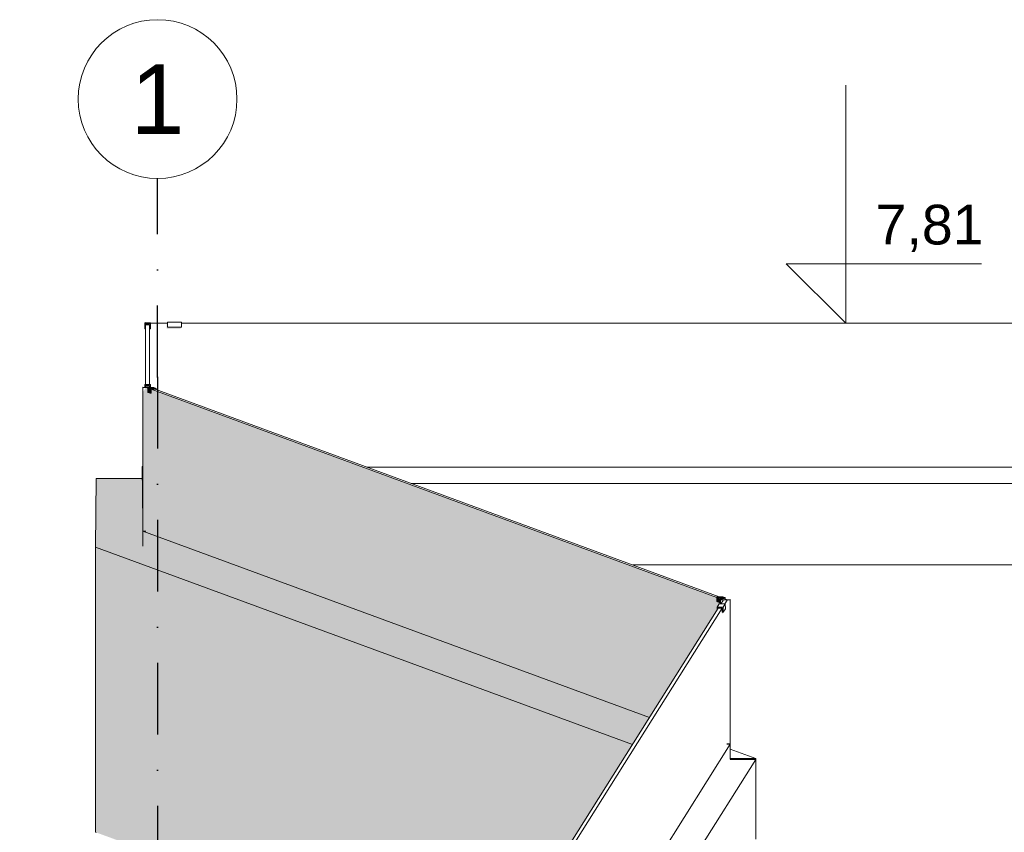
# Model space of a CAD drawing. Header units: millimetres. Extents: x -5786624 to -5751925, y -4800 to 9338.
# Tile 7 of 15: x -5779830 to -5774869, y 5245 to 9338. Entities that reach past the tile are written whole.
import ezdxf
from ezdxf.enums import TextEntityAlignment as Align

# ---------------------------------------------------------------- set-up
doc = ezdxf.new("R2010")
doc.units = ezdxf.units.MM
doc.header["$MEASUREMENT"] = 0
doc.linetypes.add('Kropki i Kreski', pattern=[720, 360, -180, 0, -180])
for name, color, linetype in [('Nowe_199-Z Wymiary i opisy', 7, 'Continuous'), ('Nowe_260-A Balustrady', 7, 'Continuous'), ('Nowe_280-A Dachy Powłoki', 7, 'Continuous'), ('Nowe_410-K Osie', 7, 'Continuous')]:
    doc.layers.add(name, color=color, linetype=linetype)
for name, color, linetype, lineweight, true_color in [('Nowe_199-Z Wymiary i opisy_Nr_pióra__45', 7, 'Continuous', 15, 0x40a5ff), ('Nowe_199-Z Wymiary i opisy_Nr_pióra__85', 7, 'Continuous', 13, 0x80c2ff), ('Nowe_260-A Balustrady_Nr_pióra__61', 7, 'Continuous', 13, 0x6a6a6a), ('Nowe_280-A Dachy Powłoki_Nr_pióra__61', 7, 'Continuous', 13, 0x6a6a6a), ('Nowe_410-K Osie_Nr_pióra__25', 7, 'Continuous', 25, 0x40a5ff)]:
    doc.layers.add(name, color=color, linetype=linetype, lineweight=lineweight, true_color=true_color)
for name, color, linetype, lineweight in [('Nowe_199-Z Wymiary i opisy_Nr_pióra__6', 5, 'Continuous', 13), ('Nowe_260-A Balustrady_Nr_pióra__11', 7, 'Continuous', 13), ('Nowe_260-A Balustrady_Nr_pióra__91', 7, 'Continuous', 13), ('Nowe_410-K Osie_Nr_pióra__1', 7, 'Continuous', 13), ('Nowe_410-K Osie_Nr_pióra__7', 7, 'Continuous', 13)]:
    doc.layers.add(name, color=color, linetype=linetype, lineweight=lineweight)
doc.styles.add('STYL_AUTOMATYCZNY_1', font='arial.ttf')
doc.styles.add('STYL_AUTOMATYCZNY_2', font='arial.ttf')

# ---------------------------------------------------------------- blocks, each defined once
blk = doc.blocks.new('ElemPrzekroju_2', base_point=(-5361781.8, 0))
at = {"layer": 'Nowe_280-A Dachy Powłoki_Nr_pióra__61', "linetype": 'Continuous', "lineweight": 0, "true_color": 0x1a1a1a}
for points in [[(-5779448.2, 6681.8), (-5776742.4, 5687.3), (-5776695.7, 5761.5), (-5777744.6, 6147.1), (-5779210.6, 6685.6), (-5779210.6, 6685.8), (-5779211.9, 6849.5), (-5779212.6, 7026.4), (-5779445.6, 7026.4)], [(-5779448.2, 6681.8), (-5779448.2, 6671.8), (-5776747.6, 5679.2), (-5776742.4, 5687.3)], [(-5779448.2, 6386.3), (-5776893.6, 5447.3), (-5776747.6, 5679.2), (-5779448.2, 6671.8)], [(-5779448.3, 5245.3), (-5777477.1, 4520.8), (-5776893.6, 5447.3), (-5779448.2, 6386.3)]]:
    blk.add_hatch(color=250, dxfattribs=at).paths.add_polyline_path(points)
at = {"layer": 'Nowe_280-A Dachy Powłoki_Nr_pióra__61', "color": 251, "linetype": 'Continuous', "lineweight": 13, "true_color": 0x6a6a6a}
for p, q in [((-5779445.6, 7026.4), (-5779448.2, 6681.8)), ((-5779212.6, 7026.4), (-5779445.6, 7026.4)), ((-5777858, 7002), (-5761817.7, 7002)), ((-5779448.2, 6681.8), (-5776742.4, 5687.3)), ((-5779448.2, 6671.8), (-5779448.2, 6681.8)), ((-5779448.2, 6386.3), (-5779448.2, 6671.8)), ((-5779448.3, 5245.3), (-5779448.2, 6386.3)), ((-5776121.6, 5616.1), (-5776249.4, 5662.8)), ((-5776249.4, 5616.1), (-5776121.6, 5616.1)), ((-5776121.6, 5611.8), (-5776121.6, 5616.1)), ((-5779445.6, 5244.3), (-5779448.3, 5245.3))]:
    blk.add_line(p, q, dxfattribs=at)
blk = doc.blocks.new('ElemPrzekroju_5', base_point=(-5361781.8, 0))
at = {"layer": 'Nowe_280-A Dachy Powłoki_Nr_pióra__61', "color": 251, "linetype": 'Continuous', "lineweight": 13, "true_color": 0x6a6a6a}
blk.add_line((-5762938.3, 6591.5), (-5776741.1, 6591.5), dxfattribs=at)
blk = doc.blocks.new('ElemPrzekroju_9', base_point=(-5361781.8, 0))
at = {"layer": 'Nowe_260-A Balustrady_Nr_pióra__61', "linetype": 'Continuous', "lineweight": 0, "true_color": 0x1a1a1a}
blk.add_hatch(color=250, dxfattribs=at).paths.add_polyline_path([(-5779212.8, 7083.8), (-5779212.8, 7083.3), (-5779212.8, 7083.8)])
at = {"layer": 'Nowe_260-A Balustrady_Nr_pióra__11', "color": 7, "linetype": 'Continuous', "lineweight": 13}
for p, q in [((-5779212.8, 7083.8), (-5779212.8, 7083.3)), ((-5761594.3, 7083.8), (-5778080.6, 7083.8))]:
    blk.add_line(p, q, dxfattribs=at)
blk = doc.blocks.new('ElemPrzekroju_10', base_point=(-5361781.8, 0))
at = {"layer": 'Nowe_260-A Balustrady_Nr_pióra__61', "linetype": 'Continuous', "lineweight": 0, "true_color": 0x1a1a1a}
for points in [[(-5779210.6, 6806.6), (-5779212.8, 7086.8), (-5779211.9, 6849.5), (-5779210.6, 6685.8), (-5779210.6, 6686.2)], [(-5779210.6, 7086.8), (-5779212.8, 7086.8), (-5779210.6, 6806.6)], [(-5779210.2, 6760.7), (-5779210.2, 6760.6), (-5779210.2, 6760.6)]]:
    blk.add_hatch(color=250, dxfattribs=at).paths.add_polyline_path(points)
at = {"layer": 'Nowe_260-A Balustrady_Nr_pióra__11', "color": 7, "linetype": 'Continuous', "lineweight": 13}
for p, q in [((-5779210.6, 7086.8), (-5779212.8, 7086.8)), ((-5779212.8, 7086.8), (-5779210.6, 6806.6)), ((-5779210.4, 6736.1), (-5779210.4, 6735.7)), ((-5779210.6, 6685.6), (-5779210.6, 6685.6))]:
    blk.add_line(p, q, dxfattribs=at)
blk = doc.blocks.new('ElemPrzekroju_13', base_point=(-5361781.8, 0))
at = {"layer": 'Nowe_260-A Balustrady_Nr_pióra__61', "linetype": 'Continuous', "lineweight": 0, "true_color": 0x1a1a1a}
for points in [[(-5779210.6, 6685.8), (-5779210.6, 6685.6), (-5777744.6, 6147.1), (-5779210.2, 6761.1), (-5779210.2, 6760.7), (-5779210.4, 6735.7), (-5779210.1, 6685.8)], [(-5779210.2, 6760.6), (-5779210.4, 6736.1), (-5779210.4, 6735.9)], [(-5776657.4, 5822.4), (-5779210.2, 6761.1), (-5777744.6, 6147.1), (-5776695.7, 5761.5)], [(-5779210.2, 6761.1), (-5776657.4, 5822.4), (-5776656.2, 5824.2), (-5777233.8, 6040.3), (-5779194.9, 6761.1)], [(-5776654.2, 5827.3), (-5777233.8, 6040.3), (-5776656.2, 5824.2)]]:
    blk.add_hatch(color=250, dxfattribs=at).paths.add_polyline_path(points)
at = {"layer": 'Nowe_260-A Balustrady_Nr_pióra__11', "color": 7, "linetype": 'Continuous', "lineweight": 13}
for p, q in [((-5779210.2, 6760.8), (-5779210.4, 6736.1)), ((-5779210.2, 6761.1), (-5779210.2, 6760.8)), ((-5779194.9, 6761.1), (-5779210.2, 6761.1)), ((-5779210.2, 6761.1), (-5776657.4, 5822.4)), ((-5779210.6, 6686.2), (-5779210.6, 6685.6)), ((-5776249.5, 5691), (-5776266.5, 5691)), ((-5776251.1, 5691.6), (-5776249.5, 5691)), ((-5776249.5, 5688.5), (-5776249.5, 5691))]:
    blk.add_line(p, q, dxfattribs=at)
blk = doc.blocks.new('ElemPrzekroju_16', base_point=(-5361781.8, 0))
at = {"layer": 'Nowe_260-A Balustrady_Nr_pióra__61', "linetype": 'Continuous', "lineweight": 0, "true_color": 0x1a1a1a}
for points in [[(-5776249.6, 5615.5), (-5776249.7, 5615.5), (-5776249.7, 5615.1)], [(-5779580.9, 469.2), (-5779579, 448.9), (-5779579, 469.2)]]:
    blk.add_hatch(color=250, dxfattribs=at).paths.add_polyline_path(points)
at = {"layer": 'Nowe_260-A Balustrady_Nr_pióra__11', "color": 7, "linetype": 'Continuous', "lineweight": 13}
for p, q in [((-5776249.5, 5688.5), (-5779536.1, 473.5)), ((-5776249.5, 5688.5), (-5776266.5, 5688.5)), ((-5776249.5, 5621.9), (-5776249.5, 5688.5)), ((-5776249.5, 5614), (-5776249.5, 5615.5)), ((-5779583.5, 476.7), (-5779585.5, 473.5)), ((-5779585.5, 473.5), (-5779583.5, 421)), ((-5779536.1, 473.5), (-5779585.5, 473.5)), ((-5779580.9, 469.2), (-5779540.4, 469.2)), ((-5779579, 421), (-5779580.9, 469.2)), ((-5779540.4, 469.2), (-5779538.5, 421)), ((-5779533.4, 401.6), (-5779536.1, 473.5))]:
    blk.add_line(p, q, dxfattribs=at)
blk = doc.blocks.new('ElemPrzekroju_26', base_point=(-5361781.8, 0))
at = {"layer": 'Nowe_260-A Balustrady_Nr_pióra__61', "linetype": 'Continuous', "lineweight": 0, "true_color": 0x1a1a1a}
blk.add_hatch(color=250, dxfattribs=at).paths.add_polyline_path([(-5779089.1, 7808.8), (-5779090.6, 7806.7), (-5779090.6, 7781.7), (-5779020.6, 7781.7), (-5779015.6, 7788.8), (-5779085.6, 7788.8), (-5779085.6, 7808.8)])
at = {"layer": 'Nowe_260-A Balustrady_Nr_pióra__11', "color": 7, "linetype": 'Continuous', "lineweight": 13}
for p, q in [((-5779085.6, 7808.8), (-5779170.6, 7808.8)), ((-5760655.6, 7808.8), (-5779015.6, 7808.8))]:
    blk.add_line(p, q, dxfattribs=at)
at = {"layer": 'Nowe_260-A Balustrady_Nr_pióra__91', "color": 7, "linetype": 'Continuous', "lineweight": 13}
for p, q in [((-5779085.6, 7788.8), (-5779085.6, 7813.8)), ((-5779085.6, 7813.8), (-5779015.6, 7813.8)), ((-5779015.6, 7788.8), (-5779015.6, 7813.8)), ((-5779085.6, 7788.8), (-5779015.6, 7788.8))]:
    blk.add_line(p, q, dxfattribs=at)
blk = doc.blocks.new('ElemPrzekroju_27', base_point=(-5361781.8, 0))
at = {"layer": 'Nowe_260-A Balustrady_Nr_pióra__61', "linetype": 'Continuous', "lineweight": 0, "true_color": 0x1a1a1a}
for points in [[(-5779195.6, 7801.6), (-5779200.6, 7794.3), (-5779200.6, 7781.6), (-5779195.6, 7781.6)], [(-5779199.3, 7486.4), (-5779195.6, 7486.3), (-5779195.6, 7491.8)]]:
    blk.add_hatch(color=250, dxfattribs=at).paths.add_polyline_path(points)
at = {"layer": 'Nowe_260-A Balustrady_Nr_pióra__11', "color": 7, "linetype": 'Continuous', "lineweight": 13}
for p, q in [((-5779175.6, 7811.2), (-5779195.6, 7812.4)), ((-5779195.6, 7812.4), (-5779195.6, 7810.8)), ((-5779195.6, 7801.6), (-5779195.6, 7501)), ((-5779175.6, 7811.2), (-5779175.6, 7810.8)), ((-5779175.6, 7801.6), (-5779175.6, 7501)), ((-5779195.6, 7491.8), (-5779195.6, 7486.3)), ((-5779175.6, 7491.8), (-5779175.6, 7486.2))]:
    blk.add_line(p, q, dxfattribs=at)
at = {"layer": 'Nowe_260-A Balustrady_Nr_pióra__91', "color": 7, "linetype": 'Continuous', "lineweight": 13}
for p, q in [((-5779170.6, 7810.8), (-5779200.6, 7810.8)), ((-5779200.6, 7806.6), (-5779200.6, 7810.8)), ((-5779170.6, 7806.6), (-5779200.6, 7806.6)), ((-5779200.6, 7806.6), (-5779200.6, 7781.6)), ((-5779195.6, 7801.6), (-5779175.6, 7801.6)), ((-5779170.6, 7806.6), (-5779170.6, 7810.8)), ((-5779170.6, 7781.6), (-5779170.6, 7806.6)), ((-5779200.6, 7781.6), (-5779195.6, 7781.6)), ((-5779175.6, 7781.6), (-5779170.6, 7781.6)), ((-5779170.6, 7501), (-5779200.6, 7501)), ((-5779200.6, 7496.8), (-5779200.6, 7501)), ((-5779170.6, 7496.8), (-5779200.6, 7496.8)), ((-5779200.6, 7496.8), (-5779200.6, 7486.4)), ((-5779170.6, 7496.8), (-5779170.6, 7501)), ((-5779170.6, 7486.2), (-5779170.6, 7496.8)), ((-5779195.6, 7491.8), (-5779175.6, 7491.8))]:
    blk.add_line(p, q, dxfattribs=at)
blk = doc.blocks.new('ElemPrzekroju_28', base_point=(-5361781.8, 0))
at = {"layer": 'Nowe_260-A Balustrady_Nr_pióra__61', "linetype": 'Continuous', "lineweight": 0, "true_color": 0x1a1a1a}
for points in [[(-5776310.4, 6373.3), (-5776315.1, 6366.6), (-5776315.1, 6365.9)], [(-5776285.5, 6353.9), (-5776289.9, 6353.9), (-5776289.4, 6347.7)], [(-5779552.8, 1224.7), (-5779557.5, 1218), (-5779557.4, 1217.3)], [(-5779532.3, 1205.3), (-5779531.7, 1199.1), (-5779527.8, 1205.3)]]:
    blk.add_hatch(color=250, dxfattribs=at).paths.add_polyline_path(points)
at = {"layer": 'Nowe_260-A Balustrady_Nr_pióra__11', "color": 7, "linetype": 'Continuous', "lineweight": 13}
for p, q in [((-5776286.1, 6412), (-5776296.8, 6394.9)), ((-5776265.3, 6413.6), (-5776277, 6394.9)), ((-5776310.4, 6373.3), (-5779539.2, 1246.4)), ((-5776290.7, 6373.3), (-5779519.4, 1246.4)), ((-5779567.1, 1202), (-5779567.9, 1200.7)), ((-5779548.1, 1200.7), (-5779567.9, 1200.7)), ((-5779552.8, 1224.7), (-5779567.1, 1202)), ((-5779533, 1224.7), (-5779548.1, 1200.7))]:
    blk.add_line(p, q, dxfattribs=at)
at = {"layer": 'Nowe_260-A Balustrady_Nr_pióra__91', "color": 7, "linetype": 'Continuous', "lineweight": 13}
for p, q in [((-5776315.5, 6378.1), (-5776305, 6394.9)), ((-5776285.9, 6378.1), (-5776315.5, 6378.1)), ((-5776315.5, 6378.1), (-5776315.1, 6365.9)), ((-5776310.4, 6373.3), (-5776290.7, 6373.3)), ((-5776275.3, 6394.9), (-5776305, 6394.9)), ((-5776290.7, 6373.3), (-5776289.9, 6353.9)), ((-5776289.9, 6353.9), (-5776285, 6353.9)), ((-5776285.9, 6378.1), (-5776275.3, 6394.9)), ((-5776285, 6353.9), (-5776285.9, 6378.1)), ((-5776285, 6353.9), (-5776274.4, 6370.7)), ((-5776274.4, 6370.7), (-5776275.3, 6394.9)), ((-5779557.9, 1229.6), (-5779547.3, 1246.4)), ((-5779517.7, 1246.4), (-5779547.3, 1246.4)), ((-5779528.3, 1229.6), (-5779517.7, 1246.4)), ((-5779516.8, 1222.1), (-5779517.7, 1246.4)), ((-5779528.3, 1229.6), (-5779557.9, 1229.6)), ((-5779557.9, 1229.6), (-5779557.4, 1217.3)), ((-5779552.8, 1224.7), (-5779533, 1224.7)), ((-5779533, 1224.7), (-5779532.3, 1205.3)), ((-5779532.3, 1205.3), (-5779527.3, 1205.3)), ((-5779527.3, 1205.3), (-5779528.3, 1229.6)), ((-5779527.3, 1205.3), (-5779516.8, 1222.1))]:
    blk.add_line(p, q, dxfattribs=at)
blk = doc.blocks.new('ElemPrzekroju_29', base_point=(-5361781.8, 0))
at = {"layer": 'Nowe_260-A Balustrady_Nr_pióra__61', "linetype": 'Continuous', "lineweight": 0, "true_color": 0x1a1a1a}
for points in [[(-5776298.7, 6413.6), (-5776300.4, 6415.1), (-5776300.4, 6394.9), (-5776298.7, 6394.9)], [(-5776297.9, 6394.9), (-5776296.8, 6394.9), (-5776286.1, 6412)], [(-5776285.9, 6415.3), (-5776285, 6415.2), (-5776285.5, 6415.7), (-5776286.2, 6415.6)]]:
    blk.add_hatch(color=250, dxfattribs=at).paths.add_polyline_path(points)
at = {"layer": 'Nowe_260-A Balustrady_Nr_pióra__11', "color": 7, "linetype": 'Continuous', "lineweight": 13}
for p, q in [((-5776285.5, 6415.7), (-5776300.4, 6415.1)), ((-5776300.4, 6415.1), (-5776298.7, 6413.6)), ((-5776300.4, 6394.9), (-5776300.4, 6415.1)), ((-5776298.7, 6413.6), (-5776249.4, 6415.5)), ((-5776298.7, 6394.9), (-5776298.7, 6413.6)), ((-5776251, 6417), (-5776264.7, 6416.4)), ((-5776249.4, 6415.5), (-5776251, 6417)), ((-5776249.4, 5615.5), (-5776249.4, 6415.5)), ((-5776249.7, 5615.5), (-5776249.4, 5615.5))]:
    blk.add_line(p, q, dxfattribs=at)
blk = doc.blocks.new('ElemPrzekroju_30', base_point=(-5361781.8, 0))
at = {"layer": 'Nowe_260-A Balustrady_Nr_pióra__61', "linetype": 'Continuous', "lineweight": 0, "true_color": 0x1a1a1a}
for points in [[(-5779184.3, 7482.1), (-5779195.6, 7486.3), (-5779195.6, 7486), (-5779194.9, 7485.7), (-5779194.9, 6761.1), (-5779194.9, 6761.1), (-5777233.8, 6040.3), (-5776654.2, 5827.3), (-5776315.1, 6365.9), (-5776315.5, 6378.1), (-5776305, 6394.9), (-5776300.4, 6394.9), (-5776300.4, 6415.1), (-5776285.5, 6415.7), (-5776285, 6415.2), (-5776285, 6416.6), (-5776300.8, 6422.4), (-5776301, 6402.5), (-5776305.9, 6402.5), (-5776317.2, 6406.6), (-5776317, 6428.4), (-5779168.1, 7476.2), (-5779168.3, 7456.2), (-5779173.3, 7456.2), (-5779184.5, 7460.4)], [(-5779173, 7481.2), (-5779184.3, 7485.3), (-5779184.5, 7460.4), (-5779173.3, 7456.2)], [(-5779168.1, 7476.2), (-5779173.2, 7467.2), (-5779173.3, 7456.2), (-5779168.3, 7456.2)], [(-5776305.7, 6427.4), (-5776317, 6431.6), (-5776317.2, 6406.6), (-5776305.9, 6402.5)], [(-5776300.8, 6422.4), (-5776305.8, 6413.5), (-5776305.9, 6402.5), (-5776301, 6402.5)]]:
    blk.add_hatch(color=250, dxfattribs=at).paths.add_polyline_path(points)
at = {"layer": 'Nowe_260-A Balustrady_Nr_pióra__11', "color": 7, "linetype": 'Continuous', "lineweight": 13}
for p, q in [((-5779195.6, 7486), (-5779195.6, 7486.3)), ((-5779175.6, 7486.2), (-5779195.6, 7486.3)), ((-5779195.6, 7486.3), (-5779184.3, 7482.1)), ((-5779175.6, 7486.2), (-5779173.2, 7485.3)), ((-5779168.1, 7476.2), (-5776317, 6428.4)), ((-5779148.4, 7476.2), (-5776305.9, 6431.6)), ((-5776300.8, 6422.4), (-5776285, 6416.6)), ((-5776264.7, 6416.4), (-5776285, 6416.6)), ((-5776285, 6416.6), (-5776285, 6415.2)), ((-5776281.1, 6422.4), (-5776264.7, 6416.4)), ((-5776264.7, 6416.4), (-5776264.7, 6415.5))]:
    blk.add_line(p, q, dxfattribs=at)
at = {"layer": 'Nowe_260-A Balustrady_Nr_pióra__91', "color": 7, "linetype": 'Continuous', "lineweight": 13}
for p, q in [((-5779184.3, 7485.3), (-5779184.5, 7460.4)), ((-5779173.3, 7456.2), (-5779184.5, 7460.4)), ((-5779154.7, 7485.3), (-5779184.3, 7485.3)), ((-5779173, 7481.2), (-5779184.3, 7485.3)), ((-5779173, 7481.2), (-5779173.3, 7456.2)), ((-5779173.3, 7456.2), (-5779168.3, 7456.2)), ((-5779143.4, 7481.2), (-5779173, 7481.2)), ((-5779168.3, 7456.2), (-5779168.1, 7476.2)), ((-5779168.1, 7476.2), (-5779148.4, 7476.2)), ((-5779143.4, 7481.2), (-5779154.7, 7485.3)), ((-5779143.5, 7474.4), (-5779143.4, 7481.2)), ((-5776317, 6431.6), (-5776317.2, 6406.6)), ((-5776305.9, 6402.5), (-5776317.2, 6406.6)), ((-5776287.3, 6431.6), (-5776317, 6431.6)), ((-5776305.7, 6427.4), (-5776317, 6431.6)), ((-5776305.7, 6427.4), (-5776305.9, 6402.5)), ((-5776305.9, 6402.5), (-5776301, 6402.5)), ((-5776276.1, 6427.4), (-5776305.7, 6427.4)), ((-5776301, 6402.5), (-5776300.8, 6422.4)), ((-5776300.8, 6422.4), (-5776281.1, 6422.4)), ((-5776276.1, 6427.4), (-5776287.3, 6431.6)), ((-5776276.2, 6420.6), (-5776276.1, 6427.4))]:
    blk.add_line(p, q, dxfattribs=at)
blk = doc.blocks.new('ElemPrzekroju_31', base_point=(-5361781.8, 0))
at = {"layer": 'Nowe_260-A Balustrady_Nr_pióra__61', "linetype": 'Continuous', "lineweight": 0, "true_color": 0x1a1a1a}
for points in [[(-5779210.6, 7458.4), (-5779210.6, 6685.8), (-5779210.1, 6685.8), (-5779210.4, 6735.7), (-5779210.4, 6735.9), (-5779210.4, 6736.1), (-5779210.2, 6761.1), (-5779194.9, 6761.1), (-5779194.9, 7485.7), (-5779195.1, 7485.7)], [(-5779195.1, 7485.7), (-5779194.9, 7485.7), (-5779195.6, 7486), (-5779195.6, 7486), (-5779195.8, 7486)]]:
    blk.add_hatch(color=250, dxfattribs=at).paths.add_polyline_path(points)
at = {"layer": 'Nowe_260-A Balustrady_Nr_pióra__11', "color": 7, "linetype": 'Continuous', "lineweight": 13}
for p, q in [((-5779160.6, 7486.2), (-5779210.6, 7486.4)), ((-5779210.6, 7486.4), (-5779210.6, 7485.8)), ((-5779210.6, 7485.8), (-5779194.9, 7485.7)), ((-5779210.6, 6685.8), (-5779210.6, 7485.8)), ((-5779174.1, 7485.6), (-5779160.6, 7485.6)), ((-5779160.6, 7485.6), (-5779160.6, 7486.2)), ((-5779160.6, 7485.3), (-5779160.6, 7485.6)), ((-5779210.6, 6685.8), (-5779210.1, 6685.8))]:
    blk.add_line(p, q, dxfattribs=at)
blk = doc.blocks.new('ElemPrzekroju_42', base_point=(-5361781.8, 0))
at = {"layer": 'Nowe_280-A Dachy Powłoki_Nr_pióra__61', "linetype": 'Continuous', "lineweight": 0, "true_color": 0x1a1a1a}
for points in [[(-5777586.3, 2883.7), (-5777586, 2883.7), (-5776121.6, 5210.3), (-5776493.1, 4620.2), (-5776494.2, 4618.5), (-5777411.3, 3161.8)], [(-5777589.9, 2879.1), (-5779067.8, 520.1), (-5777589.8, 2878.6)], [(-5779628.2, 413.6), (-5779630.2, 410.4), (-5779594.6, 405.2), (-5779583.5, 402.4), (-5779583.5, 421), (-5779585.5, 473.5), (-5779583.5, 476.7), (-5779583.5, 792.8), (-5779795.9, 455.5)], [(-5779540.8, 399.5), (-5779535.1, 398), (-5779534.1, 399.5)], [(-5779410.8, 0), (-5779410, 0), (-5779410, 1.8)], [(-5779410, 1.9), (-5779410, 1.8), (-5779410, 0)], [(-5779830.4, -160), (-5779830.4, -1042.4), (-5779411.8, -1042.4), (-5779411.8, -160)]]:
    blk.add_hatch(color=250, dxfattribs=at).paths.add_polyline_path(points)
at = {"layer": 'Nowe_280-A Dachy Powłoki_Nr_pióra__61', "color": 251, "linetype": 'Continuous', "lineweight": 13, "true_color": 0x6a6a6a}
for p, q in [((-5779410, 400.7), (-5776121.6, 5611.8)), ((-5776121.6, 5611.8), (-5776249.6, 5611.8)), ((-5776121.6, 5601.5), (-5776121.6, 5611.8)), ((-5776121.6, 5307.7), (-5776121.6, 5601.5)), ((-5776121.6, 5210.3), (-5776121.6, 5307.7)), ((-5779583.5, 792.8), (-5779830.4, 400.7)), ((-5779830.4, 400.7), (-5779540.8, 400.7)), ((-5779830.4, 400.7), (-5779830.4, 390.4)), ((-5779533.9, 400.7), (-5779410, 400.7)), ((-5779410, 390.4), (-5779410, 400.7)), ((-5779830.4, 390.4), (-5779830.4, 96.6)), ((-5779410, 96.6), (-5779410, 390.4)), ((-5779830.4, 96.6), (-5779830.4, 0)), ((-5779410, 0), (-5779410, 96.6)), ((-5779830.4, -160), (-5779830.4, -1042.4)), ((-5779411.8, -1042.4), (-5779830.4, -1042.4))]:
    blk.add_line(p, q, dxfattribs=at)
blk = doc.blocks.new('Standardowy znacznik osi[2]', base_point=(-5779135.6, 8538.2))
at = {"layer": 'Nowe_410-K Osie_Nr_pióra__25', "color": 161, "linetype": 'Kropki i Kreski', "lineweight": 25, "true_color": 0x40a5ff}
for q in [(-5779135.6, 8538.2), (-5779135.6, -3000)]:
    blk.add_line((-5779135.6, 7538.2), q, dxfattribs=at)
blk.add_point((-5779135.6, 7538.2), dxfattribs=at)
blk.add_point((-5779135.6, 7538.2), dxfattribs=at)
at = {"layer": 'Nowe_410-K Osie_Nr_pióra__7', "color": 7, "linetype": 'Continuous', "lineweight": 13}
blk.add_circle((-5779135.6, 8938.2), 400, dxfattribs=at)
at = {"layer": 'Nowe_410-K Osie_Nr_pióra__1', "color": 7, "lineweight": 13, "style": 'STYL_AUTOMATYCZNY_1'}
for tag, p in [('AC_MarkerText_1_0', (-5779135.6, 9113.2)), ('AC_MarkerText_1_1', (-5779135.6, -4225))]:
    blk.add_attdef(tag, text='', height=350, rotation=360, dxfattribs=at).set_placement(p, align=Align.TOP_CENTER)
blk = doc.blocks.new('Wymiary_4', base_point=(-5775667.2, 7808.8))
at = {"layer": 'Nowe_199-Z Wymiary i opisy_Nr_pióra__45', "color": 161, "linetype": 'Continuous', "lineweight": 15, "true_color": 0x40a5ff}
for p, q in [((-5775667.2, 7808.8), (-5775667.2, 9008.8)), ((-5775667.2, 7808.8), (-5775967.2, 8108.8)), ((-5775967.2, 8108.8), (-5775667.2, 8108.8)), ((-5775667.2, 8108.8), (-5774983.3, 8108.8))]:
    blk.add_line(p, q, dxfattribs=at)
at = {"layer": 'Nowe_199-Z Wymiary i opisy_Nr_pióra__85', "color": 151, "linetype": 'Continuous', "lineweight": 13, "true_color": 0x80c2ff}
for q in [(-5775892.2, 7808.8), (-5775442.2, 7808.8)]:
    blk.add_line((-5775667.2, 7808.8), q, dxfattribs=at)
at = {"layer": 'Nowe_199-Z Wymiary i opisy_Nr_pióra__6', "color": 5, "lineweight": 13, "insert": (-5775517.2, 8168.8), "char_height": 200, "attachment_point": 7, "style": 'STYL_AUTOMATYCZNY_2'}
blk.add_mtext('\\A1;{\\pql;\\fArial|b0|i0|c238|p0;\\W1.000000;7,81}', dxfattribs=at)

msp = doc.modelspace()

# ---------------------------------------------------------------- block references
at = {"layer": 'Nowe_199-Z Wymiary i opisy', "color": 151, "linetype": 'Continuous', "lineweight": 13, "true_color": 0x80c2ff}
msp.add_blockref('Wymiary_4', (-5775667.2, 7808.8), dxfattribs=at)
at = {"layer": 'Nowe_260-A Balustrady', "lineweight": 0}
for name in ['ElemPrzekroju_27', 'ElemPrzekroju_26', 'ElemPrzekroju_31', 'ElemPrzekroju_30', 'ElemPrzekroju_10', 'ElemPrzekroju_9', 'ElemPrzekroju_13', 'ElemPrzekroju_28', 'ElemPrzekroju_29', 'ElemPrzekroju_16']:
    msp.add_blockref(name, (-5361781.8, 0), dxfattribs=at)
at = {"layer": 'Nowe_280-A Dachy Powłoki', "lineweight": 0}
for name in ['ElemPrzekroju_2', 'ElemPrzekroju_5', 'ElemPrzekroju_42']:
    msp.add_blockref(name, (-5361781.8, 0), dxfattribs=at)
at = {"layer": 'Nowe_410-K Osie', "color": 8, "linetype": 'Continuous', "lineweight": 13}
ref = msp.add_blockref('Standardowy znacznik osi[2]', (-5779135.6, 8538.2), dxfattribs=at)
ref.add_attrib('AC_MarkerText_1', '1', dxfattribs={"layer": 'Nowe_410-K Osie_Nr_pióra__1', "color": 7, "lineweight": 13, "height": 350, "rotation": 360, "style": 'STYL_AUTOMATYCZNY_1'}).set_placement((-5779135.6, 9113.2), align=Align.TOP_CENTER)

doc.saveas('drawing.dxf')
